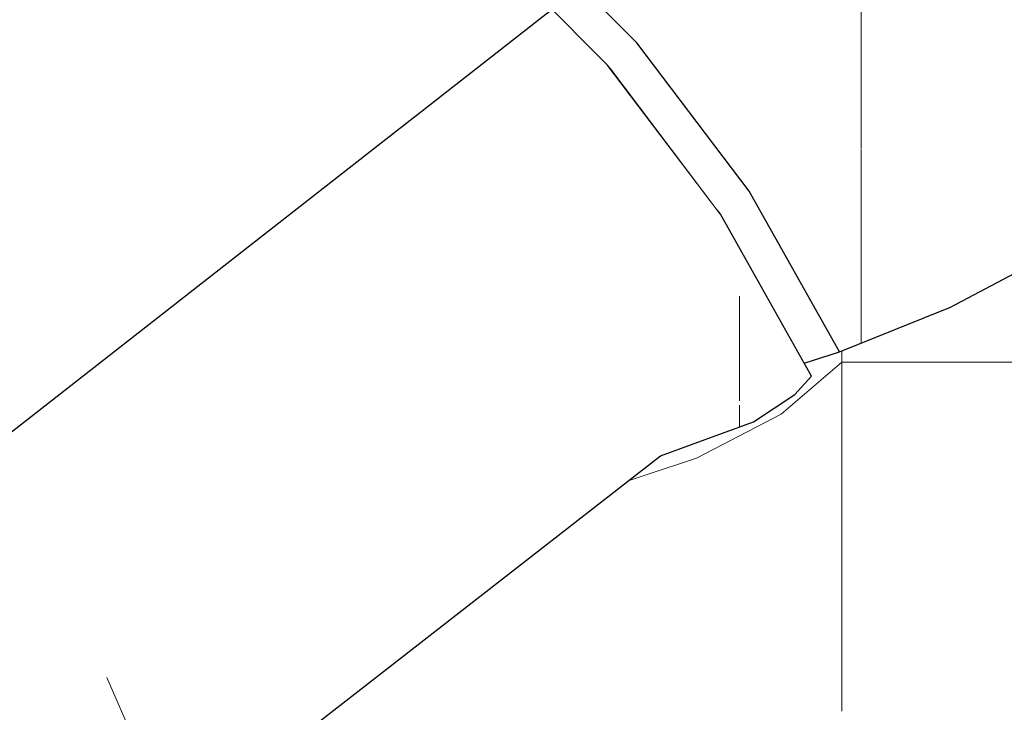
# Model space of a CAD drawing. Header units: millimetres. Extents: x -36478 to 31050, y -14815 to 11827.
# Tile 198 of 256: x -16327 to -16219, y 9292 to 9368. Entities that reach past the tile are written whole.
import ezdxf

# ---------------------------------------------------------------- set-up
doc = ezdxf.new("R2010")
doc.units = ezdxf.units.MM
doc.header["$MEASUREMENT"] = 0
doc.linetypes.add('Wipeout_Contour', pattern=[1000, 0, -1000])
for name, color, linetype in [('Nové_Konstrukce - krov', 7, 'Continuous'), ('Nové_Konstrukce - střechy a skořepiny', 7, 'Continuous'), ('Nové_Výplně - Povrchové', 7, 'Continuous')]:
    doc.layers.add(name, color=color, linetype=linetype)

# ---------------------------------------------------------------- blocks, each defined once
blk = doc.blocks.new('*X13')
at = {"layer": 'Nové_Výplně - Povrchové', "color": 21, "linetype": 'Continuous', "lineweight": 20, "true_color": 0xffaaaa}
for p, q in [((-16236.72, 9394.53), (-16236.72, 9355.62)), ((-16236.72, 9355.39), (-16236.72, 9292.52)), ((-16243.39, 9325.17), (-16236.72, 9330.86)), ((-16212.71, 9330.86), (-16236.72, 9330.86)), ((-16252.7, 9320.31), (-16243.39, 9325.17)), ((-16264.18, 9316.51), (-16252.7, 9320.31)), ((-16331.5, 9318.03), (-16319.05, 9314.93)), ((-16277.24, 9313.99), (-16264.18, 9316.51)), ((-16319.05, 9314.93), (-16305.39, 9313.17)), ((-16305.39, 9313.17), (-16291.21, 9312.85)), ((-16291.21, 9312.85), (-16277.24, 9313.99))]:
    blk.add_line(p, q, dxfattribs=at)
blk = doc.blocks.new('výplň_6_1', base_point=(0, 0))
at = {"layer": 'Nové_Výplně - Povrchové', "color": 21, "linetype": 'Continuous', "lineweight": 20, "true_color": 0xffaaaa}
blk.add_blockref('*X13', (0, 0), dxfattribs=at)
blk = doc.blocks.new('výplň_1229_1', base_point=(0, 0))
at = {"color": 254, "linetype": 'Wipeout_Contour', "lineweight": 0, "ltscale": 93696.594935}
blk.add_wipeout([(-16246.92, 9349.66), (-16250.44, 9347.62), (-16250.06, 9347.12), (-16240.86, 9330.77), (-16236.98, 9332)], dxfattribs=at).dxf.layer = 'Nové_Výplně - Povrchové'
blk = doc.blocks.new('výplň_1231_1', base_point=(0, 0))
at = {"color": 254, "linetype": 'Wipeout_Contour', "lineweight": 0, "ltscale": 74886.833466}
blk.add_wipeout([(-16214.59, 9342.3), (-16206.99, 9347.4), (-16218.86, 9368.5), (-16226.27, 9363.04)], dxfattribs=at).dxf.layer = 'Nové_Výplně - Povrchové'
blk = doc.blocks.new('*X2467')
at = {"layer": 'Nové_Výplně - Povrchové', "color": 21, "linetype": 'Continuous', "lineweight": 20, "true_color": 0xffaaaa}
blk.add_line((-16234.61, 9354.33), (-16234.61, 9332.95), dxfattribs=at)
blk = doc.blocks.new('výplň_1233_1', base_point=(0, 0))
at = {"color": 254, "linetype": 'Wipeout_Contour', "lineweight": 0, "ltscale": 74931.175681}
blk.add_wipeout([(-16246.92, 9349.66), (-16236.98, 9332), (-16224.79, 9336.9), (-16235.86, 9356.54)], dxfattribs=at).dxf.layer = 'Nové_Výplně - Povrchové'
at = {"layer": 'Nové_Výplně - Povrchové', "color": 21, "linetype": 'Continuous', "lineweight": 20, "true_color": 0xffaaaa}
blk.add_blockref('*X2467', (0, 0), dxfattribs=at)
blk = doc.blocks.new('*X2469')
at = {"layer": 'Nové_Výplně - Povrchové', "color": 21, "linetype": 'Continuous', "lineweight": 20, "true_color": 0xffaaaa}
blk.add_line((-16234.61, 9357.39), (-16234.61, 9354.33), dxfattribs=at)
blk = doc.blocks.new('výplň_1234_1', base_point=(0, 0))
at = {"color": 254, "linetype": 'Wipeout_Contour', "lineweight": 0, "ltscale": 74905.729275}
blk.add_wipeout([(-16224.79, 9336.9), (-16214.59, 9342.3), (-16226.27, 9363.04), (-16235.86, 9356.54)], dxfattribs=at).dxf.layer = 'Nové_Výplně - Povrchové'
at = {"layer": 'Nové_Výplně - Povrchové', "color": 21, "linetype": 'Continuous', "lineweight": 20, "true_color": 0xffaaaa}
blk.add_blockref('*X2469', (0, 0), dxfattribs=at)
blk = doc.blocks.new('*X2471')
at = {"layer": 'Nové_Výplně - Povrchové', "color": 21, "linetype": 'Continuous', "lineweight": 20, "true_color": 0xffaaaa}
blk.add_line((-16234.61, 9387.11), (-16234.61, 9374.06), dxfattribs=at)
blk = doc.blocks.new('výplň_1235_1', base_point=(0, 0))
at = {"color": 254, "linetype": 'Wipeout_Contour', "lineweight": 0, "ltscale": 74972.705878}
blk.add_wipeout([(-16240.74, 9382.16), (-16226.27, 9363.04), (-16218.86, 9368.5), (-16233.58, 9387.93)], dxfattribs=at).dxf.layer = 'Nové_Výplně - Povrchové'
at = {"layer": 'Nové_Výplně - Povrchové', "color": 21, "linetype": 'Continuous', "lineweight": 20, "true_color": 0xffaaaa}
blk.add_blockref('*X2471', (0, 0), dxfattribs=at)
blk = doc.blocks.new('výplň_1239_1', base_point=(0, 0))
at = {"color": 254, "linetype": 'Wipeout_Contour', "lineweight": 0, "ltscale": 74962.416733}
blk.add_wipeout([(-16218.86, 9368.5), (-16215.43, 9371.45), (-16229.92, 9390.59), (-16233.58, 9387.93)], dxfattribs=at).dxf.layer = 'Nové_Výplně - Povrchové'
blk = doc.blocks.new('výplň_1270_1', base_point=(0, 0))
at = {"color": 254, "linetype": 'Wipeout_Contour', "lineweight": 0, "ltscale": 75021.166818}
blk.add_wipeout([(-16259.25, 9365.94), (-16262.21, 9363.17), (-16250.44, 9347.62), (-16246.92, 9349.66)], dxfattribs=at).dxf.layer = 'Nové_Výplně - Povrchové'
blk = doc.blocks.new('*X2543')
at = {"layer": 'Nové_Výplně - Povrchové', "color": 21, "linetype": 'Continuous', "lineweight": 20, "true_color": 0xffaaaa}
blk.add_line((-16234.61, 9374.06), (-16234.61, 9357.39), dxfattribs=at)
blk = doc.blocks.new('výplň_1271_1', base_point=(0, 0))
at = {"color": 254, "linetype": 'Wipeout_Contour', "lineweight": 0, "ltscale": 74988.610902}
blk.add_wipeout([(-16235.86, 9356.54), (-16226.27, 9363.04), (-16240.74, 9382.16), (-16249.57, 9374.65)], dxfattribs=at).dxf.layer = 'Nové_Výplně - Povrchové'
at = {"layer": 'Nové_Výplně - Povrchové', "color": 21, "linetype": 'Continuous', "lineweight": 20, "true_color": 0xffaaaa}
blk.add_blockref('*X2543', (0, 0), dxfattribs=at)
blk = doc.blocks.new('výplň_1272_1', base_point=(0, 0))
at = {"color": 254, "linetype": 'Wipeout_Contour', "lineweight": 0, "ltscale": 75007.718148}
blk.add_wipeout([(-16246.92, 9349.66), (-16235.86, 9356.54), (-16249.57, 9374.65), (-16259.25, 9365.94)], dxfattribs=at).dxf.layer = 'Nové_Výplně - Povrchové'
blk = doc.blocks.new('*X2547')
at = {"layer": 'Nové_Výplně - Povrchové', "color": 21, "linetype": 'Continuous', "lineweight": 20, "true_color": 0xffaaaa}
for p, q in [((-16269.25, 9375.72), (-16273.44, 9374.53)), ((-16269.08, 9375.81), (-16269.25, 9375.72))]:
    blk.add_line(p, q, dxfattribs=at)
blk = doc.blocks.new('výplň_1273_1', base_point=(0, 0))
at = {"color": 254, "linetype": 'Wipeout_Contour', "lineweight": 0, "ltscale": 93861.779896}
blk.add_wipeout([(-16273.59, 9380.34), (-16275.88, 9376.97), (-16262.47, 9363.51), (-16262.21, 9363.17), (-16259.25, 9365.94)], dxfattribs=at).dxf.layer = 'Nové_Výplně - Povrchové'
at = {"layer": 'Nové_Výplně - Povrchové', "color": 21, "linetype": 'Continuous', "lineweight": 20, "true_color": 0xffaaaa}
blk.add_blockref('*X2547', (0, 0), dxfattribs=at)
blk = doc.blocks.new('*X2551')
at = {"layer": 'Nové_Výplně - Povrchové', "color": 21, "linetype": 'Continuous', "lineweight": 20, "true_color": 0xffaaaa}
blk.add_line((-16257.21, 9382.33), (-16269.08, 9375.81), dxfattribs=at)
blk = doc.blocks.new('výplň_1275_1', base_point=(0, 0))
at = {"color": 254, "linetype": 'Wipeout_Contour', "lineweight": 0, "ltscale": 75088.870119}
blk.add_wipeout([(-16259.25, 9365.94), (-16249.57, 9374.65), (-16265.51, 9390.66), (-16273.59, 9380.34)], dxfattribs=at).dxf.layer = 'Nové_Výplně - Povrchové'
at = {"layer": 'Nové_Výplně - Povrchové', "color": 21, "linetype": 'Continuous', "lineweight": 20, "true_color": 0xffaaaa}
blk.add_blockref('*X2551', (0, 0), dxfattribs=at)
blk = doc.blocks.new('výplň_1293_1', base_point=(0, 0))
at = {"color": 254, "linetype": 'Wipeout_Contour', "lineweight": 0, "ltscale": 74990.231459}
blk.add_wipeout([(-16259.28, 9318.54), (-16256.65, 9320.59), (-16265.64, 9336.57), (-16268.27, 9334.53)], dxfattribs=at).dxf.layer = 'Nové_Výplně - Povrchové'
blk = doc.blocks.new('*X2589')
at = {"layer": 'Nové_Výplně - Povrchové', "color": 21, "linetype": 'Continuous', "lineweight": 20, "true_color": 0xffaaaa}
for p, q in [((-16247.95, 9327), (-16247.95, 9326.64)), ((-16247.95, 9326.14), (-16247.95, 9323.77))]:
    blk.add_line(p, q, dxfattribs=at)
blk = doc.blocks.new('výplň_1294_1', base_point=(0, 0))
at = {"color": 254, "linetype": 'Wipeout_Contour', "lineweight": 0, "ltscale": 74975.423286}
blk.add_wipeout([(-16256.46, 9342.12), (-16265.64, 9336.57), (-16256.65, 9320.59), (-16246.44, 9324.32)], dxfattribs=at).dxf.layer = 'Nové_Výplně - Povrchové'
at = {"layer": 'Nové_Výplně - Povrchové', "color": 21, "linetype": 'Continuous', "lineweight": 20, "true_color": 0xffaaaa}
blk.add_blockref('*X2589', (0, 0), dxfattribs=at)
blk = doc.blocks.new('*X2591')
at = {"layer": 'Nové_Výplně - Povrchové', "color": 21, "linetype": 'Continuous', "lineweight": 20, "true_color": 0xffaaaa}
blk.add_line((-16247.95, 9338.13), (-16247.95, 9327), dxfattribs=at)
blk = doc.blocks.new('výplň_1295_1', base_point=(0, 0))
at = {"color": 254, "linetype": 'Wipeout_Contour', "lineweight": 0, "ltscale": 74958.607386}
blk.add_wipeout([(-16246.44, 9324.32), (-16241.87, 9327.32), (-16252.03, 9345.37), (-16256.46, 9342.12)], dxfattribs=at).dxf.layer = 'Nové_Výplně - Povrchové'
at = {"layer": 'Nové_Výplně - Povrchové', "color": 21, "linetype": 'Continuous', "lineweight": 20, "true_color": 0xffaaaa}
blk.add_blockref('*X2591', (0, 0), dxfattribs=at)
blk = doc.blocks.new('výplň_1296_1', base_point=(0, 0))
at = {"color": 254, "linetype": 'Wipeout_Contour', "lineweight": 0, "ltscale": 74952.547167}
blk.add_wipeout([(-16241.87, 9327.32), (-16240.05, 9329.35), (-16250.06, 9347.12), (-16252.03, 9345.37)], dxfattribs=at).dxf.layer = 'Nové_Výplně - Povrchové'
blk = doc.blocks.new('výplň_1297_1', base_point=(0, 0))
at = {"color": 254, "linetype": 'Wipeout_Contour', "lineweight": 0, "ltscale": 75026.009659}
blk.add_wipeout([(-16262.47, 9363.51), (-16264.62, 9361.99), (-16252.03, 9345.37), (-16250.06, 9347.12)], dxfattribs=at).dxf.layer = 'Nové_Výplně - Povrchové'
blk = doc.blocks.new('výplň_1311_1', base_point=(0, 0))
at = {"color": 254, "linetype": 'Wipeout_Contour', "lineweight": 0, "ltscale": 75032.113818}
blk.add_wipeout([(-16256.46, 9342.12), (-16252.03, 9345.37), (-16264.62, 9361.99), (-16268.89, 9358.53)], dxfattribs=at).dxf.layer = 'Nové_Výplně - Povrchové'
blk = doc.blocks.new('výplň_1312_1', base_point=(0, 0))
at = {"color": 254, "linetype": 'Wipeout_Contour', "lineweight": 0, "ltscale": 75055.758952}
blk.add_wipeout([(-16265.64, 9336.57), (-16276.8, 9351.3), (-16279.43, 9349.25), (-16268.27, 9334.53)], dxfattribs=at).dxf.layer = 'Nové_Výplně - Povrchové'
blk = doc.blocks.new('výplň_1313_1', base_point=(0, 0))
at = {"color": 254, "linetype": 'Wipeout_Contour', "lineweight": 0, "ltscale": 75044.691245}
blk.add_wipeout([(-16265.64, 9336.57), (-16256.46, 9342.12), (-16268.89, 9358.53), (-16276.8, 9351.3)], dxfattribs=at).dxf.layer = 'Nové_Výplně - Povrchové'
blk = doc.blocks.new('výplň_1314_1', base_point=(0, 0))
at = {"color": 254, "linetype": 'Wipeout_Contour', "lineweight": 0, "ltscale": 75181.641024}
blk.add_wipeout([(-16406.68, 9250.28), (-16395.52, 9235.55), (-16268.27, 9334.53), (-16279.43, 9349.25)], dxfattribs=at).dxf.layer = 'Nové_Výplně - Povrchové'
blk = doc.blocks.new('*X2631')
at = {"layer": 'Nové_Výplně - Povrchové', "color": 21, "linetype": 'Continuous', "lineweight": 20, "true_color": 0xffaaaa}
for p, q in [((-16317.52, 9296.22), (-16309.98, 9279.1)), ((-16327.9, 9272.11), (-16348.52, 9272.11)), ((-16318.98, 9272.11), (-16327.9, 9272.11)), ((-16349.22, 9259.57), (-16348.92, 9271.8)), ((-16348.81, 9271.89), (-16341.27, 9254.77)), ((-16352.64, 9248.86), (-16349.22, 9259.57)), ((-16358.09, 9241.69), (-16352.64, 9248.86)), ((-16367.96, 9234.93), (-16362.08, 9238.59)), ((-16379.08, 9232.44), (-16367.96, 9234.93)), ((-16394.22, 9233.83), (-16391.79, 9233.14)), ((-16391.79, 9233.14), (-16379.08, 9232.44))]:
    blk.add_line(p, q, dxfattribs=at)
blk = doc.blocks.new('výplň_1315_1', base_point=(0, 0))
at = {"color": 254, "linetype": 'Wipeout_Contour', "lineweight": 0, "ltscale": 93930.834695}
blk.add_wipeout([(-16395.52, 9235.55), (-16393.92, 9233.43), (-16386.24, 9219.79), (-16259.28, 9318.54), (-16268.27, 9334.53)], dxfattribs=at).dxf.layer = 'Nové_Výplně - Povrchové'
at = {"layer": 'Nové_Výplně - Povrchové', "color": 21, "linetype": 'Continuous', "lineweight": 20, "true_color": 0xffaaaa}
blk.add_blockref('*X2631', (0, 0), dxfattribs=at)
blk = doc.blocks.new('výplň_1316_1', base_point=(0, 0))
at = {"color": 254, "linetype": 'Wipeout_Contour', "lineweight": 0, "ltscale": 75125.24683}
blk.add_wipeout([(-16279.43, 9349.25), (-16276.8, 9351.3), (-16289.77, 9364.33), (-16292.4, 9362.28)], dxfattribs=at).dxf.layer = 'Nové_Výplně - Povrchové'
blk = doc.blocks.new('výplň_1317_1', base_point=(0, 0))
at = {"color": 254, "linetype": 'Wipeout_Contour', "lineweight": 0, "ltscale": 75458.241384}
blk.add_wipeout([(-16460.56, 9292.27), (-16446.9, 9284.71), (-16322.17, 9381.72), (-16338.07, 9387.54)], dxfattribs=at).dxf.layer = 'Nové_Výplně - Povrchové'
blk = doc.blocks.new('výplň_1318_1', base_point=(0, 0))
at = {"color": 254, "linetype": 'Wipeout_Contour', "lineweight": 0, "ltscale": 94179.508988}
blk.add_wipeout([(-16433.15, 9274.94), (-16423.87, 9267.89), (-16419.46, 9263.46), (-16292.4, 9362.28), (-16306.79, 9373.22)], dxfattribs=at).dxf.layer = 'Nové_Výplně - Povrchové'
blk = doc.blocks.new('výplň_1319_1', base_point=(0, 0))
at = {"color": 254, "linetype": 'Wipeout_Contour', "lineweight": 0, "ltscale": 94086.710395}
blk.add_wipeout([(-16419.46, 9263.46), (-16407.77, 9251.72), (-16406.68, 9250.28), (-16279.43, 9349.25), (-16292.4, 9362.28)], dxfattribs=at).dxf.layer = 'Nové_Výplně - Povrchové'
blk = doc.blocks.new('výplň_1321_1', base_point=(0, 0))
at = {"color": 254, "linetype": 'Wipeout_Contour', "lineweight": 0, "ltscale": 282873.187648}
blk.add_wipeout([(-16335.28, 9402.03), (-16470.81, 9296.62), (-16463.79, 9294.05), (-16461.54, 9292.81), (-16335.28, 9391), (-16334.2, 9401.17), (-16330.81, 9405.21), (-16327.69, 9406.09), (-16324.11, 9404.78), (-16324.07, 9408.26), (-16323.54, 9411.16), (-16326.33, 9408.99), (-16327.54, 9418.54), (-16330.66, 9417.66), (-16334.05, 9413.62)], dxfattribs=at).dxf.layer = 'Nové_Výplně - Povrchové'
blk = doc.blocks.new('výplň_1322_1', base_point=(0, 0))
at = {"color": 254, "linetype": 'Wipeout_Contour', "lineweight": 0, "ltscale": 113154.084069}
blk.add_wipeout([(-16446.9, 9284.71), (-16443.82, 9283.01), (-16441.74, 9281.46), (-16433.15, 9274.94), (-16306.79, 9373.22), (-16322.17, 9381.72)], dxfattribs=at).dxf.layer = 'Nové_Výplně - Povrchové'
blk = doc.blocks.new('*X2647')
at = {"layer": 'Nové_Výplně - Povrchové', "color": 21, "linetype": 'Continuous', "lineweight": 20, "true_color": 0xffaaaa}
blk.add_line((-16272.2, 9369.62), (-16275.03, 9376.13), dxfattribs=at)
blk = doc.blocks.new('výplň_1323_1', base_point=(0, 0))
at = {"color": 254, "linetype": 'Wipeout_Contour', "lineweight": 0, "ltscale": 75103.901837}
blk.add_wipeout([(-16264.62, 9361.99), (-16262.47, 9363.51), (-16276.9, 9378), (-16279.26, 9376.7)], dxfattribs=at).dxf.layer = 'Nové_Výplně - Povrchové'
at = {"layer": 'Nové_Výplně - Povrchové', "color": 21, "linetype": 'Continuous', "lineweight": 20, "true_color": 0xffaaaa}
blk.add_blockref('*X2647', (0, 0), dxfattribs=at)
blk = doc.blocks.new('výplň_1324_1', base_point=(0, 0))
at = {"color": 254, "linetype": 'Wipeout_Contour', "lineweight": 0, "ltscale": 75118.143192}
blk.add_wipeout([(-16276.8, 9351.3), (-16268.89, 9358.53), (-16283.33, 9373.04), (-16289.77, 9364.33)], dxfattribs=at).dxf.layer = 'Nové_Výplně - Povrchové'
blk = doc.blocks.new('výplň_1325_1', base_point=(0, 0))
at = {"color": 254, "linetype": 'Wipeout_Contour', "lineweight": 0, "ltscale": 75110.055494}
blk.add_wipeout([(-16268.89, 9358.53), (-16264.62, 9361.99), (-16279.26, 9376.7), (-16283.33, 9373.04)], dxfattribs=at).dxf.layer = 'Nové_Výplně - Povrchové'
blk = doc.blocks.new('*X2653')
at = {"layer": 'Nové_Výplně - Povrchové', "color": 21, "linetype": 'Continuous', "lineweight": 20, "true_color": 0xffaaaa}
for p, q in [((-16285.98, 9375.05), (-16296.25, 9372.14)), ((-16296.25, 9372.14), (-16299.82, 9371.97))]:
    blk.add_line(p, q, dxfattribs=at)
blk = doc.blocks.new('výplň_1326_1', base_point=(0, 0))
at = {"color": 254, "linetype": 'Wipeout_Contour', "lineweight": 0, "ltscale": 75193.536984}
blk.add_wipeout([(-16304.16, 9375.26), (-16289.77, 9364.33), (-16283.33, 9373.04), (-16299.37, 9385.22)], dxfattribs=at).dxf.layer = 'Nové_Výplně - Povrchové'
at = {"layer": 'Nové_Výplně - Povrchové', "color": 21, "linetype": 'Continuous', "lineweight": 20, "true_color": 0xffaaaa}
blk.add_blockref('*X2653', (0, 0), dxfattribs=at)
blk = doc.blocks.new('výplň_1330_1', base_point=(0, 0))
at = {"color": 254, "linetype": 'Wipeout_Contour', "lineweight": 0, "ltscale": 75196.574779}
blk.add_wipeout([(-16289.77, 9364.33), (-16304.16, 9375.26), (-16306.79, 9373.22), (-16292.4, 9362.28)], dxfattribs=at).dxf.layer = 'Nové_Výplně - Povrchové'

msp = doc.modelspace()

# ---------------------------------------------------------------- block references
at = {"layer": 'Nové_Výplně - Povrchové', "color": 21, "linetype": 'Continuous', "lineweight": 20, "true_color": 0xffaaaa}
msp.add_blockref('výplň_6_1', (0, 0), dxfattribs=at)

# ---------------------------------------------------------------- next in the draw order: block references
for name in ['výplň_1231_1', 'výplň_1229_1', 'výplň_1293_1']:
    msp.add_blockref(name, (0, 0), dxfattribs=at)

# ---------------------------------------------------------------- next in the draw order: block references
msp.add_blockref('výplň_1233_1', (0, 0), dxfattribs=at)

# ---------------------------------------------------------------- next in the draw order: block references
for name in ['výplň_1270_1', 'výplň_1234_1', 'výplň_1294_1']:
    msp.add_blockref(name, (0, 0), dxfattribs=at)

# ---------------------------------------------------------------- next in the draw order: linework, layer by layer
at = {"layer": 'Nové_Konstrukce - krov', "color": 1, "linetype": 'Continuous', "lineweight": 25}
for p, q in [((-16224.79, 9336.9), (-16214.59, 9342.3)), ((-16236.98, 9332), (-16224.79, 9336.9))]:
    msp.add_line(p, q, dxfattribs=at)

# ---------------------------------------------------------------- next in the draw order: block references
at = {"layer": 'Nové_Výplně - Povrchové', "color": 21, "linetype": 'Continuous', "lineweight": 20, "true_color": 0xffaaaa}
for name in ['výplň_1235_1', 'výplň_1295_1']:
    msp.add_blockref(name, (0, 0), dxfattribs=at)

# ---------------------------------------------------------------- next in the draw order: linework, layer by layer
at = {"layer": 'Nové_Konstrukce - krov', "color": 1, "linetype": 'Continuous', "lineweight": 25}
msp.add_line((-16256.65, 9320.59), (-16246.44, 9324.32), dxfattribs=at)

# ---------------------------------------------------------------- next in the draw order: block references
at = {"layer": 'Nové_Výplně - Povrchové', "color": 21, "linetype": 'Continuous', "lineweight": 20, "true_color": 0xffaaaa}
for name in ['výplň_1239_1', 'výplň_1296_1']:
    msp.add_blockref(name, (0, 0), dxfattribs=at)

# ---------------------------------------------------------------- next in the draw order: linework, layer by layer
at = {"layer": 'Nové_Konstrukce - krov', "color": 1, "linetype": 'Continuous', "lineweight": 25}
for p, q in [((-16240.86, 9330.77), (-16236.98, 9332)), ((-16241.87, 9327.32), (-16240.05, 9329.35)), ((-16246.44, 9324.32), (-16241.87, 9327.32))]:
    msp.add_line(p, q, dxfattribs=at)

# ---------------------------------------------------------------- next in the draw order: block references
at = {"layer": 'Nové_Výplně - Povrchové', "color": 21, "linetype": 'Continuous', "lineweight": 20, "true_color": 0xffaaaa}
msp.add_blockref('výplň_1271_1', (0, 0), dxfattribs=at)

# ---------------------------------------------------------------- next in the draw order: block references
msp.add_blockref('výplň_1272_1', (0, 0), dxfattribs=at)

# ---------------------------------------------------------------- next in the draw order: linework, layer by layer
at = {"layer": 'Nové_Konstrukce - krov', "color": 1, "linetype": 'Continuous', "lineweight": 25}
msp.add_line((-16236.98, 9332), (-16246.92, 9349.66), dxfattribs=at)

# ---------------------------------------------------------------- next in the draw order: block references
at = {"layer": 'Nové_Výplně - Povrchové', "color": 21, "linetype": 'Continuous', "lineweight": 20, "true_color": 0xffaaaa}
msp.add_blockref('výplň_1273_1', (0, 0), dxfattribs=at)

# ---------------------------------------------------------------- next in the draw order: block references
for name in ['výplň_1275_1', 'výplň_1297_1']:
    msp.add_blockref(name, (0, 0), dxfattribs=at)

# ---------------------------------------------------------------- next in the draw order: linework, layer by layer
at = {"layer": 'Nové_Konstrukce - krov', "color": 1, "linetype": 'Continuous', "lineweight": 25}
msp.add_line((-16240.05, 9329.35), (-16250.06, 9347.12), dxfattribs=at)

# ---------------------------------------------------------------- next in the draw order: block references
at = {"layer": 'Nové_Výplně - Povrchové', "color": 21, "linetype": 'Continuous', "lineweight": 20, "true_color": 0xffaaaa}
msp.add_blockref('výplň_1311_1', (0, 0), dxfattribs=at)

# ---------------------------------------------------------------- next in the draw order: block references
msp.add_blockref('výplň_1312_1', (0, 0), dxfattribs=at)

# ---------------------------------------------------------------- next in the draw order: block references
msp.add_blockref('výplň_1313_1', (0, 0), dxfattribs=at)

# ---------------------------------------------------------------- next in the draw order: linework, layer by layer
at = {"layer": 'Nové_Konstrukce - krov', "color": 1, "linetype": 'Continuous', "lineweight": 25}
msp.add_line((-16246.92, 9349.66), (-16259.25, 9365.94), dxfattribs=at)

# ---------------------------------------------------------------- next in the draw order: block references
at = {"layer": 'Nové_Výplně - Povrchové', "color": 21, "linetype": 'Continuous', "lineweight": 20, "true_color": 0xffaaaa}
msp.add_blockref('výplň_1314_1', (0, 0), dxfattribs=at)

# ---------------------------------------------------------------- next in the draw order: block references
for name in ['výplň_1316_1', 'výplň_1315_1']:
    msp.add_blockref(name, (0, 0), dxfattribs=at)

# ---------------------------------------------------------------- next in the draw order: linework, layer by layer
at = {"layer": 'Nové_Konstrukce - krov', "color": 1, "linetype": 'Continuous', "lineweight": 25}
msp.add_line((-16259.28, 9318.54), (-16256.65, 9320.59), dxfattribs=at)

# ---------------------------------------------------------------- next in the draw order: block references
at = {"layer": 'Nové_Výplně - Povrchové', "color": 21, "linetype": 'Continuous', "lineweight": 20, "true_color": 0xffaaaa}
msp.add_blockref('výplň_1317_1', (0, 0), dxfattribs=at)

# ---------------------------------------------------------------- next in the draw order: block references
msp.add_blockref('výplň_1318_1', (0, 0), dxfattribs=at)

# ---------------------------------------------------------------- next in the draw order: block references
msp.add_blockref('výplň_1319_1', (0, 0), dxfattribs=at)

# ---------------------------------------------------------------- next in the draw order: block references
for name in ['výplň_1321_1', 'výplň_1323_1']:
    msp.add_blockref(name, (0, 0), dxfattribs=at)

# ---------------------------------------------------------------- next in the draw order: linework, layer by layer
at = {"layer": 'Nové_Konstrukce - krov', "color": 1, "linetype": 'Continuous', "lineweight": 25}
msp.add_line((-16250.06, 9347.12), (-16262.47, 9363.51), dxfattribs=at)

# ---------------------------------------------------------------- next in the draw order: block references
at = {"layer": 'Nové_Výplně - Povrchové', "color": 21, "linetype": 'Continuous', "lineweight": 20, "true_color": 0xffaaaa}
for name in ['výplň_1322_1', 'výplň_1324_1']:
    msp.add_blockref(name, (0, 0), dxfattribs=at)

# ---------------------------------------------------------------- next in the draw order: linework, layer by layer
at = {"layer": 'Nové_Konstrukce - krov', "color": 1, "linetype": 'Continuous', "lineweight": 25}
msp.add_line((-16386.24, 9219.79), (-16259.28, 9318.54), dxfattribs=at)

# ---------------------------------------------------------------- next in the draw order: block references
at = {"layer": 'Nové_Výplně - Povrchové', "color": 21, "linetype": 'Continuous', "lineweight": 20, "true_color": 0xffaaaa}
msp.add_blockref('výplň_1325_1', (0, 0), dxfattribs=at)

# ---------------------------------------------------------------- next in the draw order: linework, layer by layer
at = {"layer": 'Nové_Konstrukce - krov', "color": 1, "linetype": 'Continuous', "lineweight": 25}
for p, q in [((-16259.25, 9365.94), (-16273.59, 9380.34)), ((-16262.47, 9363.51), (-16276.9, 9378))]:
    msp.add_line(p, q, dxfattribs=at)

# ---------------------------------------------------------------- next in the draw order: block references
at = {"layer": 'Nové_Výplně - Povrchové', "color": 21, "linetype": 'Continuous', "lineweight": 20, "true_color": 0xffaaaa}
msp.add_blockref('výplň_1326_1', (0, 0), dxfattribs=at)

# ---------------------------------------------------------------- next in the draw order: block references
msp.add_blockref('výplň_1330_1', (0, 0), dxfattribs=at)

# ---------------------------------------------------------------- next in the draw order: linework, layer by layer
at = {"layer": 'Nové_Konstrukce - střechy a skořepiny', "color": 1, "linetype": 'Continuous', "lineweight": 25}
msp.add_line((-14406.18, 10825.99), (-19182.71, 7090.83), dxfattribs=at)

doc.saveas('drawing.dxf')
